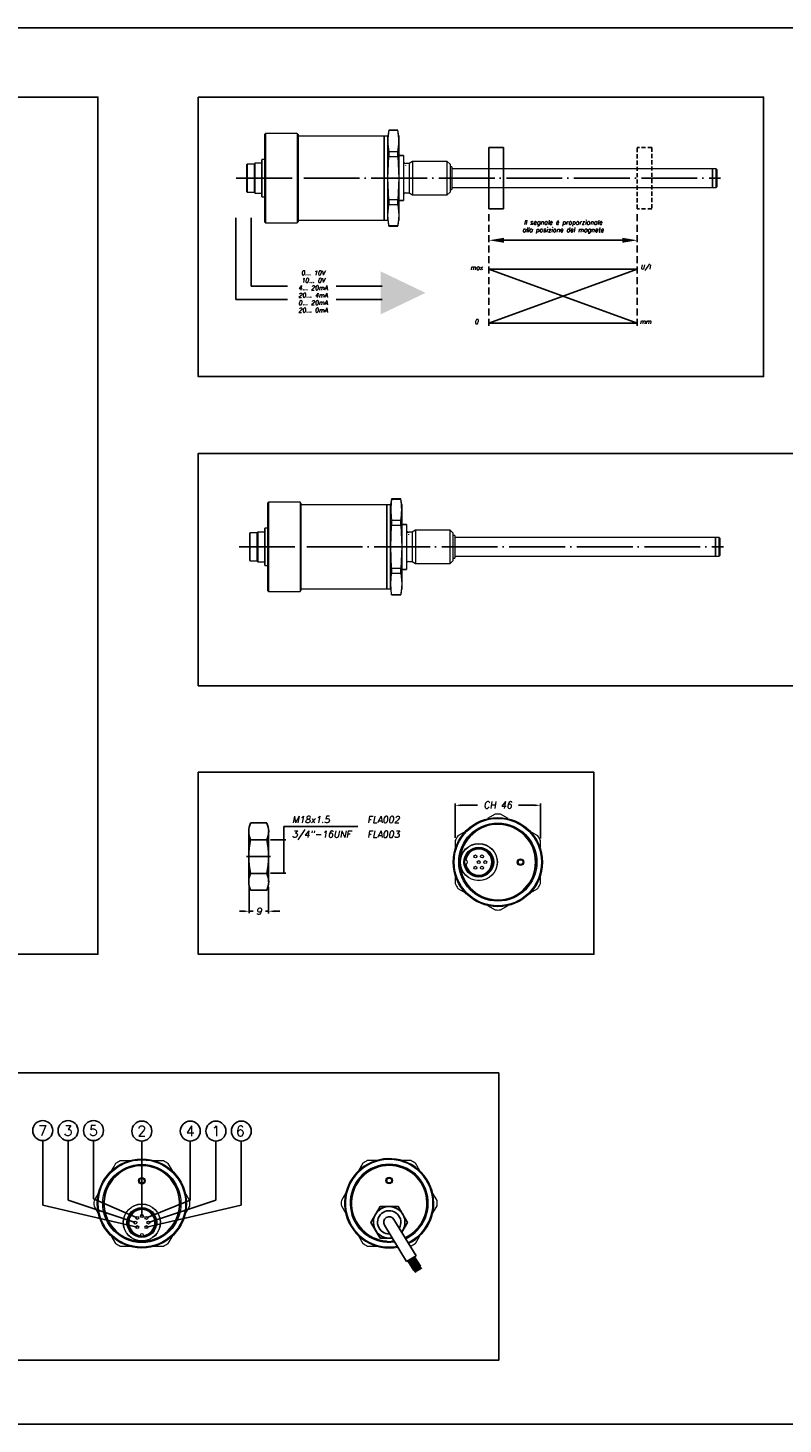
# Model space of a CAD drawing. Extents: x 756 to 1141, y 447 to 697.
# Tile 2 of 3: x 874 to 1009, y 447 to 697. Entities that reach past the tile are written whole.
import ezdxf
from ezdxf.enums import TextEntityAlignment as Align

# ---------------------------------------------------------------- set-up
doc = ezdxf.new("R2010")
doc.units = 0
doc.header["$LTSCALE"] = 10
doc.header["$MEASUREMENT"] = 0
for name, pattern in [('DOT2', [0.635, 0, -0.635]), ('HIDDEN', [0.375, 0.25, -0.125]), ('TP', [1.2, 1, -0.1, 0, -0.1])]:
    doc.linetypes.add(name, pattern=pattern)
doc.layers.get('0').update_dxf_attribs({"linetype": 'CONTINUOUS'})
doc.layers.add('QUOTE', color=7, linetype='CONTINUOUS')
doc.styles.add('DEM2', font='romans.shx', dxfattribs={"oblique": 10})

msp = doc.modelspace()

# ---------------------------------------------------------------- linework, layer by layer
at = {"color": 7, "linetype": 'Continuous', "lineweight": 15}
for p, q in [((916.27, 678.59, 0.5), (916.1, 678.42, 0.5)), ((916.1, 678.42, 0.5), (916.1, 666.43, 0.5)), ((921.93, 678.59, 0.5), (916.27, 678.59, 0.5)), ((916.27, 678.59, 0.5), (916.27, 666.34, 0.5)), ((922.1, 678.42, 0.5), (921.93, 678.59, 0.5)), ((921.93, 678.59, 0.5), (921.93, 666.34, 0.5)), ((922.1, 678.42, 0.5), (922.1, 666.43, 0.5)), ((937.5, 678.09, 0.5), (922.1, 678.09, 0.5)), ((938.17, 678.09, 0.5), (937.5, 678.09, 0.5)), ((937.5, 664.91, 0.5), (937.5, 678.09, 0.5)), ((937.5, 678.09, 0.5), (937.5, 677.08, 0.5)), ((938.34, 679.17, 0.5), (938.17, 678.17, 0.5)), ((938.17, 677.16, 0.5), (938.17, 678.17, 0.5)), ((939.99, 679.17, 0.5), (938.34, 679.17, 0.5)), ((938.34, 679.17, 0.5), (938.34, 679.16, 0.5)), ((938.34, 679.16, 0.5), (939.99, 679.16, 0.5)), ((940.17, 678.17, 0.5), (939.99, 679.17, 0.5)), ((939.99, 679.16, 0.5), (939.99, 679.17, 0.5)), ((940.17, 678.17, 0.5), (940.17, 677.16, 0.5)), ((937.5, 677.08, 0.5), (937.5, 663.09, 0.5)), ((938.17, 663.01, 0.5), (938.17, 677.16, 0.5)), ((938.34, 675.3, 0.5), (938.34, 674.45, 0.5)), ((939.99, 675.3, 0.5), (938.34, 675.3, 0.5)), ((939.99, 674.45, 0.5), (939.99, 675.3, 0.5)), ((940.17, 677.16, 0.5), (940.17, 663.01, 0.5)), ((912.97, 673.09, 0.5), (912.93, 673.06, 0.5)), ((912.93, 670.59, 0.5), (912.93, 673.06, 0.5)), ((914.27, 673.09, 0.5), (912.97, 673.09, 0.5)), ((912.97, 673.09, 0.5), (912.97, 670.59, 0.5)), ((914.35, 673.26, 0.5), (914.27, 673.17, 0.5)), ((914.27, 670.59, 0.5), (914.27, 673.17, 0.5)), ((915.6, 673.26, 0.5), (914.35, 673.26, 0.5)), ((914.35, 673.26, 0.5), (914.35, 670.59, 0.5)), ((915.63, 673.92, 0.5), (915.6, 673.89, 0.5)), ((915.6, 670.59, 0.5), (915.6, 673.89, 0.5)), ((916.1, 673.92, 0.5), (915.63, 673.92, 0.5)), ((915.63, 673.92, 0.5), (915.63, 670.59, 0.5)), ((938.34, 674.45, 0.5), (939.99, 674.45, 0.5)), ((941, 674.62), (941, 674.26)), ((941, 674.26), (941, 666.56)), ((942, 673.23), (941.33, 673.23)), ((942.62, 673.59), (942, 673.23)), ((942, 673.23), (942, 672.88)), ((942, 672.88), (942, 667.95)), ((948.83, 673.59), (942.62, 673.59)), ((942.62, 673.59), (942.62, 673.19)), ((942.62, 673.19), (942.62, 667.59)), ((949.33, 673.09), (948.83, 673.59)), ((948.83, 673.19), (948.83, 673.59)), ((948.83, 667.59), (948.83, 673.19)), ((949.33, 673.09), (949.33, 672.75)), ((949.33, 672.75), (949.33, 668.09)), ((912.93, 668.12, 0.5), (912.93, 670.59, 0.5)), ((912.97, 670.59, 0.5), (912.97, 668.09, 0.5)), ((914.27, 668.01, 0.5), (914.27, 670.59, 0.5)), ((914.35, 670.59, 0.5), (914.35, 667.92, 0.5)), ((915.6, 667.29, 0.5), (915.6, 670.59, 0.5)), ((915.63, 670.59, 0.5), (915.63, 667.26, 0.5)), ((949.67, 672.62), (949.33, 672.62)), ((949.67, 672.62), (949.67, 672.35)), ((949.67, 672.35), (949.67, 668.56)), ((996.35, 672.26), (949.67, 672.26)), ((997.01, 672.26), (996.35, 672.26)), ((996.35, 670.35), (996.35, 672.26)), ((996.35, 672.26), (996.35, 671.9)), ((996.35, 671.9), (996.35, 668.92)), ((996.35, 668.92), (996.35, 670.35)), ((997.18, 672.09), (997.01, 672.26)), ((997.01, 670.35), (997.01, 672.26)), ((997.01, 668.92), (997.01, 670.35)), ((997.18, 670.38), (997.18, 672.09)), ((997.18, 669.09), (997.18, 670.38)), ((912.93, 668.12, 0.5), (912.97, 668.09, 0.5)), ((912.97, 668.09, 0.5), (914.27, 668.09, 0.5)), ((914.27, 668.01, 0.5), (914.35, 667.92, 0.5)), ((914.35, 667.92, 0.5), (915.6, 667.92, 0.5)), ((941.33, 667.95), (942, 667.95)), ((942, 667.95), (942.62, 667.59)), ((948.83, 667.59), (949.33, 668.09)), ((949.33, 668.56), (949.67, 668.56)), ((949.67, 668.92), (996.35, 668.92)), ((996.35, 668.92), (997.01, 668.92)), ((997.01, 668.92), (997.18, 669.09)), ((915.6, 667.29, 0.5), (915.63, 667.26, 0.5)), ((915.63, 667.26, 0.5), (916.1, 667.26, 0.5)), ((916.1, 666.43, 0.5), (916.1, 662.76, 0.5)), ((916.27, 666.34, 0.5), (916.27, 662.59, 0.5)), ((921.93, 666.34, 0.5), (921.93, 662.59, 0.5)), ((922.1, 666.43, 0.5), (922.1, 662.76, 0.5)), ((938.34, 666.73, 0.5), (938.34, 665.88, 0.5)), ((939.99, 666.73, 0.5), (938.34, 666.73, 0.5)), ((938.34, 665.88, 0.5), (939.99, 665.88, 0.5)), ((939.99, 665.88, 0.5), (939.99, 666.73, 0.5)), ((942.62, 667.59), (948.83, 667.59)), ((916.1, 662.76, 0.5), (916.27, 662.59, 0.5)), ((921.93, 662.59, 0.5), (922.1, 662.76, 0.5)), ((922.1, 663.09, 0.5), (937.5, 663.09, 0.5)), ((937.5, 663.09, 0.5), (937.5, 664.91, 0.5)), ((937.5, 663.09, 0.5), (938.17, 663.09, 0.5)), ((938.17, 663.01, 0.5), (938.34, 662.01, 0.5)), ((939.99, 662.01, 0.5), (940.17, 663.01, 0.5)), ((916.27, 662.59, 0.5), (921.93, 662.59, 0.5)), ((938.34, 662.02, 0.5), (938.34, 662.01, 0.5)), ((939.99, 662.02, 0.5), (938.34, 662.02, 0.5)), ((938.34, 662.01, 0.5), (939.99, 662.01, 0.5)), ((939.99, 662.01, 0.5), (939.99, 662.02, 0.5)), ((938.87, 613.12), (938.69, 612.12)), ((940.52, 613.12), (938.87, 613.12)), ((938.87, 613.12), (938.87, 613.11)), ((938.87, 613.11), (940.52, 613.11)), ((940.69, 612.12), (940.52, 613.12)), ((940.52, 613.11), (940.52, 613.12)), ((916.79, 612.54), (916.63, 612.37)), ((916.63, 612.37), (916.63, 600.38)), ((922.46, 612.54), (916.79, 612.54)), ((916.79, 612.54), (916.79, 600.29)), ((922.63, 612.37), (922.46, 612.54)), ((922.46, 612.54), (922.46, 600.29)), ((922.63, 612.37), (922.63, 600.38)), ((938.03, 612.04), (922.63, 612.04)), ((938.69, 612.04), (938.03, 612.04)), ((938.03, 598.86), (938.03, 612.04)), ((938.03, 612.04), (938.03, 611.03)), ((938.03, 611.03), (938.03, 597.04)), ((938.69, 611.1), (938.69, 612.12)), ((938.69, 596.95), (938.69, 611.1)), ((940.69, 612.12), (940.69, 611.1)), ((940.69, 611.1), (940.69, 596.95)), ((916.16, 607.87), (916.13, 607.84)), ((916.13, 604.54), (916.13, 607.84)), ((916.63, 607.87), (916.16, 607.87)), ((916.16, 607.87), (916.16, 604.54)), ((938.87, 609.25), (938.87, 608.4)), ((940.52, 609.25), (938.87, 609.25)), ((938.87, 608.4), (940.52, 608.4)), ((940.52, 608.4), (940.52, 609.25)), ((941.53, 608.57), (941.53, 608.2)), ((941.53, 608.2), (941.53, 600.5)), ((913.49, 607.04), (913.46, 607)), ((913.46, 604.54), (913.46, 607)), ((914.79, 607.04), (913.49, 607.04)), ((913.49, 607.04), (913.49, 604.54)), ((914.88, 607.2), (914.79, 607.12)), ((914.79, 604.54), (914.79, 607.12)), ((916.13, 607.2), (914.88, 607.2)), ((914.88, 607.2), (914.88, 604.54)), ((942.53, 607.18), (941.86, 607.18)), ((943.15, 607.54), (942.53, 607.18)), ((942.53, 607.18), (942.53, 606.82)), ((942.53, 606.82), (942.53, 601.9)), ((949.36, 607.54), (943.15, 607.54)), ((943.15, 607.54), (943.15, 607.14)), ((943.15, 607.14), (943.15, 601.54)), ((949.86, 607.04), (949.36, 607.54)), ((949.36, 607.14), (949.36, 607.54)), ((949.36, 601.54), (949.36, 607.14)), ((949.86, 607.04), (949.86, 606.7)), ((949.86, 606.7), (949.86, 602.04)), ((950.19, 606.57), (949.86, 606.57)), ((950.19, 606.57), (950.19, 606.3)), ((950.19, 606.3), (950.19, 602.5)), ((996.87, 606.2), (950.19, 606.2)), ((997.54, 606.2), (996.87, 606.2)), ((996.87, 604.3), (996.87, 606.2)), ((996.87, 606.2), (996.87, 605.85)), ((996.87, 605.85), (996.87, 602.87)), ((997.71, 606.04), (997.54, 606.2)), ((997.54, 604.3), (997.54, 606.2)), ((997.71, 604.32), (997.71, 606.04)), ((913.46, 602.07), (913.46, 604.54)), ((913.49, 604.54), (913.49, 602.04)), ((914.79, 601.95), (914.79, 604.54)), ((914.88, 604.54), (914.88, 601.87)), ((916.13, 601.24), (916.13, 604.54)), ((916.16, 604.54), (916.16, 601.2)), ((950.19, 602.87), (996.87, 602.87)), ((996.87, 602.87), (996.87, 604.3)), ((996.87, 602.87), (997.54, 602.87)), ((997.54, 602.87), (997.54, 604.3)), ((997.54, 602.87), (997.71, 603.04)), ((997.71, 603.04), (997.71, 604.32)), ((913.46, 602.07), (913.49, 602.04)), ((913.49, 602.04), (914.79, 602.04)), ((914.79, 601.95), (914.88, 601.87)), ((914.88, 601.87), (916.13, 601.87)), ((916.13, 601.24), (916.16, 601.2)), ((916.16, 601.2), (916.63, 601.2)), ((916.63, 600.38), (916.63, 596.7)), ((916.79, 600.29), (916.79, 596.54)), ((922.46, 600.29), (922.46, 596.54)), ((922.63, 600.38), (922.63, 596.7)), ((938.87, 600.68), (938.87, 599.83)), ((940.52, 600.68), (938.87, 600.68)), ((940.52, 599.83), (940.52, 600.68)), ((941.86, 601.9), (942.53, 601.9)), ((942.53, 601.9), (943.15, 601.54)), ((943.15, 601.54), (949.36, 601.54)), ((949.36, 601.54), (949.86, 602.04)), ((949.86, 602.5), (950.19, 602.5)), ((938.03, 597.04), (938.03, 598.86)), ((938.87, 599.83), (940.52, 599.83)), ((916.63, 596.7), (916.79, 596.54)), ((916.79, 596.54), (922.46, 596.54)), ((922.46, 596.54), (922.63, 596.7)), ((922.63, 597.04), (938.03, 597.04)), ((938.03, 597.04), (938.69, 597.04)), ((938.69, 596.95), (938.87, 595.95)), ((938.87, 595.97), (938.87, 595.95)), ((940.52, 595.97), (938.87, 595.97)), ((938.87, 595.95), (940.52, 595.95)), ((940.52, 595.95), (940.69, 596.95)), ((940.52, 595.95), (940.52, 595.97)), ((957.4, 556.64), (956.04, 555.86)), ((959.75, 555.86), (958.38, 556.64)), ((952.08, 553.57), (950.72, 552.78)), ((965.07, 552.78), (963.71, 553.57)), ((950.23, 551.93), (950.23, 550.36)), ((965.56, 550.36), (965.56, 551.93)), ((951.16, 548.57), (951.08, 548.57)), ((951.16, 548.57), (951.18, 548.57)), ((950.23, 545.79), (950.23, 544.21)), ((951.08, 547.57), (951.16, 547.57)), ((951.16, 547.57), (951.18, 547.57)), ((965.56, 544.21), (965.56, 545.79)), ((950.72, 543.36), (952.08, 542.58)), ((963.71, 542.58), (965.07, 543.36)), ((956.04, 540.29), (957.4, 539.5)), ((958.38, 539.5), (959.75, 540.29)), ((891.98, 494.59), (890.26, 494.59)), ((897.98, 494.59), (896.34, 494.59)), ((899.65, 492.68), (898.83, 494.1)), ((933.72, 494.13), (932.93, 492.77)), ((936.14, 494.63), (934.57, 494.63)), ((942.29, 494.63), (940.71, 494.63)), ((943.92, 492.77), (943.14, 494.13)), ((886.44, 488.96), (885.55, 487.41)), ((902.69, 487.41), (901.8, 488.94)), ((930.64, 488.81), (929.86, 487.45)), ((947, 487.45), (946.21, 488.81)), ((885.55, 486.43), (886.43, 484.9)), ((929.86, 486.47), (930.64, 485.1)), ((946.21, 485.1), (947, 486.47)), ((888.59, 481.16), (889.41, 479.75)), ((893.62, 480.19), (893.62, 480.21)), ((893.62, 480.19), (893.62, 480.11)), ((894.62, 480.19), (894.62, 480.21)), ((894.62, 480.11), (894.62, 480.19)), ((898.83, 479.75), (899.71, 481.27)), ((932.93, 481.15), (933.72, 479.78)), ((937.93, 480.23), (937.93, 480.25)), ((937.93, 480.23), (937.93, 480.14)), ((938.93, 480.23), (938.93, 480.25)), ((938.93, 480.14), (938.93, 480.23)), ((943.14, 479.78), (943.92, 481.15)), ((890.26, 479.26), (891.9, 479.26)), ((896.26, 479.26), (897.98, 479.26)), ((934.57, 479.29), (936.14, 479.29)), ((942.18, 479.29), (942.29, 479.29))]:
    msp.add_line(p, q, dxfattribs=at)
at = {"color": 7, "linetype": 'DOT2', "lineweight": 0}
for p, q in [((941.33, 673.23), (941.33, 672.88)), ((941.33, 672.88), (941.33, 667.95)), ((941.86, 607.18), (941.86, 606.82)), ((941.86, 606.82), (941.86, 601.9))]:
    msp.add_line(p, q, dxfattribs=at)
at = {"color": 7, "linetype": 'Continuous', "lineweight": 15, "elevation": 0.5, "flags": 128}
for points in [[(938.34, 666.73), (938.18, 670.58), (938.34, 674.45)], [(939.99, 674.45), (940.15, 670.6), (939.99, 666.73)], [(938.34, 662.02), (938.18, 663.94), (938.34, 665.88)], [(939.99, 665.88), (940.15, 663.96), (939.99, 662.02)]]:
    msp.add_lwpolyline(points, dxfattribs=at)
at = {"color": 7, "linetype": 'Continuous', "lineweight": 15, "flags": 128}
for points in [[(938.87, 600.68), (938.71, 604.52), (938.87, 608.4)], [(940.52, 608.4), (940.68, 604.55), (940.52, 600.68)], [(938.87, 595.97), (938.71, 597.89), (938.87, 599.83)], [(940.52, 599.83), (940.68, 597.9), (940.52, 595.97)], [(889.41, 494.1), (889.14, 493.63), (888.53, 492.58)], [(901.79, 484.88), (902.42, 485.96), (902.69, 486.43)]]:
    msp.add_lwpolyline(points, dxfattribs=at)
at = {"color": 7, "linetype": 'Continuous', "lineweight": 15}
for centre, radius in [((957.89, 548.07), 8), ((957.89, 548.07), 7.83), ((957.89, 548.07), 7), ((954.48, 548.07), 3.33), ((954.48, 548.07), 3.3), ((954.48, 548.07), 2.67), ((954.48, 548.07), 2.58), ((954.48, 548.07), 2.5), ((954.48, 548.07), 2.47), ((953.89, 549.08), 0.267), ((953.89, 549.08), 0.267), ((953.89, 549.08), 0.267), ((954.48, 548.07), 0.267), ((954.48, 548.07), 0.267), ((954.48, 548.07), 0.267), ((955.06, 549.08), 0.267), ((955.06, 549.08), 0.267), ((955.06, 549.08), 0.267), ((955.64, 548.07), 0.267), ((955.64, 548.07), 0.267), ((955.64, 548.07), 0.267), ((961.96, 548.07), 0.6), ((961.96, 548.07), 0.583), ((961.96, 548.07), 0.417), ((953.89, 547.06), 0.267), ((953.89, 547.06), 0.267), ((953.89, 547.06), 0.267), ((955.06, 547.06), 0.267), ((955.06, 547.06), 0.267), ((955.06, 547.06), 0.267), ((894.12, 486.92), 8), ((894.12, 486.92), 7.83), ((894.12, 486.92), 7), ((894.12, 490.99), 0.6), ((894.12, 490.99), 0.583), ((894.12, 490.99), 0.417), ((938.43, 491.03), 0.6), ((938.43, 491.03), 0.583), ((938.43, 491.03), 0.417), ((894.12, 483.51), 3.33), ((894.12, 483.51), 3.3), ((894.12, 483.51), 2.67), ((894.12, 483.51), 2.58), ((894.12, 483.51), 2.5), ((894.12, 483.51), 2.47), ((892.95, 483.51), 0.267), ((893.29, 484.33), 0.267), ((893.29, 482.68), 0.267), ((894.12, 484.67), 0.267), ((894.94, 484.33), 0.267), ((894.94, 482.68), 0.267), ((895.29, 483.51), 0.267)]:
    msp.add_circle(centre, radius, dxfattribs=at)
at = {"color": 7, "linetype": 'DOT2', "lineweight": 0}
for centre in [(961.96, 548.07), (894.12, 490.99), (938.43, 491.03)]:
    msp.add_circle(centre, 0.517, dxfattribs=at)
at = {"color": 7, "linetype": 'Continuous', "lineweight": 15}
for centre, radius, start, end in [((950.06, 677.23, 0.5), 11.87, 170.6457, 189.3543), ((928.28, 677.23, 0.5), 11.87, 350.6455, 9.3545), ((941.33, 673.56), 0.333, 180, 270), ((941.33, 667.61), 0.333, 90, 180), ((950.59, 611.18), 11.87, 170.6457, 189.3543), ((928.8, 611.18), 11.87, 350.6455, 9.3545), ((941.86, 607.51), 0.333, 180, 270), ((941.86, 601.56), 0.333, 90, 180), ((957.89, 548.07), 8.58, 86.7214, 93.2786), ((957.89, 548.07), 8.58, 146.7214, 153.2786), ((957.89, 548.07), 6.83, 184.1961, 175.8039), ((957.89, 548.07), 6.75, 184.248, 175.752), ((957.89, 548.07), 8.58, 26.7214, 33.2786), ((954.48, 548.07), 2.33, 188.1921, 171.8079), ((957.89, 548.07), 6.83, 175.8039, 184.1961), ((952.14, 548.07), 0.333, 274.096, 85.904), ((957.89, 548.07), 8.58, 206.7214, 213.2786), ((957.89, 548.07), 8.58, 326.7214, 333.2786), ((957.89, 548.07), 8.58, 266.7214, 273.2786), ((894.12, 486.92), 6.83, 274.1961, 265.8039), ((894.12, 486.92), 6.75, 274.248, 265.752), ((894.12, 486.92), 8.58, 116.7214, 123.2786), ((894.12, 486.92), 8.58, 56.7214, 63.2786), ((938.43, 486.96), 8, 295.7317, 280.995), ((938.43, 486.96), 7.83, 295.6132, 280.5436), ((938.43, 486.96), 7, 294.9352, 277.9371), ((938.43, 486.96), 6.83, 294.7797, 265.8039), ((938.43, 486.96), 6.75, 294.699, 265.752), ((938.43, 486.96), 8.58, 116.7214, 123.2786), ((938.43, 486.96), 8.58, 56.7214, 63.2786), ((894.12, 486.92), 8.58, 176.7214, 183.2786), ((894.12, 483.51), 2.33, 278.1921, 261.8079), ((894.12, 486.92), 8.58, 356.7214, 3.2786), ((938.43, 486.96), 8.58, 176.7214, 183.2786), ((938.43, 486.96), 8.58, 356.7214, 3.2786), ((894.12, 481.17), 0.333, 4.096, 175.904), ((938.43, 486.96), 6.75, 274.248, 277.0178), ((938.43, 486.96), 6.83, 274.1961, 277.3324), ((894.12, 486.92), 8.58, 236.7214, 243.2786), ((894.12, 486.92), 6.83, 265.8039, 274.1961), ((894.12, 486.92), 8.58, 296.7214, 303.2786), ((938.43, 486.96), 8.58, 236.7214, 243.2786), ((938.43, 486.96), 6.83, 265.8039, 274.1961), ((938.43, 486.96), 8.58, 296.7214, 303.2786)]:
    msp.add_arc(centre, radius, start, end, dxfattribs=at)
at = {"layer": 'QUOTE'}
for p, q in [((956.3, 676.06), (958.93, 676.06)), ((956.3, 665.12), (956.3, 676.06)), ((958.93, 676.06), (958.93, 665.12)), ((941, 674.62), (940.17, 674.62, 0.5)), ((941, 666.56), (940.17, 666.56, 0.5)), ((910.97, 663.48, 0.5), (910.97, 648.85, 0.5)), ((913.69, 663.48, 0.5), (913.69, 651.23, 0.5)), ((958.93, 665.12), (956.3, 665.12)), ((959, 659.46), (980.17, 659.46)), ((956.3, 654.31), (982.87, 654.31)), ((956.3, 644.64), (982.87, 654.31)), ((956.3, 654.31), (982.87, 644.64)), ((913.69, 651.23, 0.5), (920.21, 651.23, 0.5)), ((928.93, 651.23, 0.5), (937.18, 651.23, 0.5)), ((910.97, 648.85, 0.5), (920.21, 648.85, 0.5)), ((928.93, 648.85, 0.5), (937.18, 648.85, 0.5)), ((956.3, 644.64), (982.87, 644.64)), ((941.53, 608.57), (940.69, 608.57)), ((941.53, 600.5), (940.69, 600.5)), ((913.29, 553.57), (913.29, 544.55)), ((916.51, 555.08), (913.61, 555.08)), ((916.83, 553.57), (916.83, 544.55)), ((919.56, 554.44), (932.83, 554.44)), ((919.56, 552.04), (919.56, 554.44)), ((916.51, 552.07), (913.61, 552.07)), ((917.19, 552.04), (919.91, 552.04)), ((912.85, 549.06), (917.19, 549.06)), ((916.51, 546.05), (913.61, 546.05)), ((917.19, 546.08), (919.91, 546.08)), ((913.32, 538.93), (913.32, 543.59)), ((916.51, 543.05), (913.61, 543.05)), ((916.83, 538.89), (916.83, 543.59)), ((912.32, 539.27), (911.59, 539.27)), ((913.32, 539.27), (914.09, 539.27)), ((916.3, 539.27), (916.83, 539.27)), ((917.83, 539.27), (918.83, 539.27)), ((876.36, 498.19), (876.36, 486.63)), ((880.9, 498.19), (880.9, 487.49)), ((885.45, 498.19), (885.45, 487.78)), ((894.12, 498.1), (894.12, 484.67)), ((902.8, 498.1), (902.8, 487.51)), ((907.39, 498.1), (907.39, 487.51)), ((911.94, 498.1), (911.94, 486.64)), ((885.45, 487.78), (893.29, 484.33)), ((876.36, 486.63), (893.29, 482.68)), ((880.9, 487.49), (892.95, 483.51)), ((902.8, 487.51), (894.94, 484.33)), ((911.94, 486.64), (894.94, 482.68)), ((907.39, 487.51), (895.29, 483.51)), ((941.54, 476.5), (937.57, 483.02)), ((943.25, 477.54), (939.28, 484.06)), ((941.54, 476.5), (943.25, 477.54)), ((942.83, 474.94), (941.79, 476.65)), ((943, 475.05), (941.96, 476.76)), ((943.17, 475.15), (942.14, 476.86)), ((943.34, 475.26), (942.31, 476.96)), ((943.52, 475.36), (942.48, 477.07)), ((943.69, 475.46), (942.65, 477.17)), ((943.86, 475.57), (942.82, 477.28)), ((942.83, 474.94), (944.03, 475.67)), ((944.03, 475.67), (942.99, 477.38)), ((943.52, 474.78), (943.26, 475.2)), ((943.69, 474.88), (943.43, 475.31)), ((943.86, 474.98), (943.6, 475.41)), ((944.03, 475.09), (943.77, 475.52)), ((944.2, 475.19), (943.94, 475.62)), ((943.18, 474.57), (942.92, 475)), ((943.35, 474.67), (943.09, 475.1))]:
    msp.add_line(p, q, dxfattribs=at)
at = {"layer": 'QUOTE', "linetype": 'HIDDEN', "ltscale": 0.3}
for p, q in [((982.87, 665.12), (982.87, 676.06)), ((985.5, 676.06), (982.87, 676.06)), ((985.5, 676.06), (985.5, 665.12)), ((985.5, 665.12), (982.87, 665.12))]:
    msp.add_line(p, q, dxfattribs=at)
at = {"layer": 'QUOTE', "linetype": 'TP'}
for p, q in [((911.03, 670.59, 0.5), (997.77, 670.59, 0.5)), ((911.55, 604.54), (998.3, 604.54))]:
    msp.add_line(p, q, dxfattribs=at)
at = {"layer": 'QUOTE', "linetype": 'HIDDEN', "ltscale": 0.5}
for p, q in [((956.3, 664.12), (956.3, 643.57)), ((982.87, 664.12), (982.87, 643.57))]:
    msp.add_line(p, q, dxfattribs=at)
at = {"layer": 'QUOTE', "linetype": 'Continuous'}
for p, q in [((950.23, 552.39), (950.23, 558.55)), ((951.14, 558.25), (954.27, 558.25)), ((961.59, 558.25), (964.65, 558.25)), ((965.56, 552.29), (965.56, 558.55)), ((919.56, 546.08), (919.56, 552.04))]:
    msp.add_line(p, q, dxfattribs=at)
at = {"layer": 'QUOTE'}
for points in [[(755.76, 697.5), (1140.84, 697.5), (1140.84, 447.41), (755.76, 447.41)], [(768.9, 685.11), (886.25, 685.11), (886.25, 531.56), (768.9, 531.56)], [(904.23, 685.11), (1005.51, 685.11), (1005.51, 635.05), (904.23, 635.05)], [(904.23, 579.66), (1122.55, 579.66), (1122.55, 621.28), (904.23, 621.28)], [(904.23, 564.18), (975.12, 564.18), (975.12, 531.56), (904.23, 531.56)], [(816.15, 510.32), (958.05, 510.32), (958.05, 458.85), (816.15, 458.85)]]:
    msp.add_lwpolyline(points, close=True, dxfattribs=at)
msp.add_lwpolyline([(940.67, 481.77), (941.7, 483.54), (940.06, 486.38), (936.79, 486.38), (935.15, 483.54), (936.79, 480.71), (938.98, 480.71)], dxfattribs=at)
for centre in [(876.36, 499.98), (880.9, 499.98), (885.45, 499.98), (894.12, 499.89), (902.8, 499.89), (907.39, 499.89), (911.94, 499.89)]:
    msp.add_circle(centre, 1.79, dxfattribs=at)
for centre, radius, start, end in [((916.91, 553.57), 3.63, 155.5017, 204.4983), ((913.21, 553.57), 3.63, 335.5017, 24.4983), ((927.3, 549.06), 14.02, 167.6093, 192.3907), ((902.81, 549.06), 14.02, 347.6093, 12.3907), ((916.91, 544.55), 3.63, 155.5017, 204.4983), ((913.21, 544.55), 3.63, 335.5017, 24.4983), ((938.43, 483.54), 2.83, 321.9534, 280.6187), ((938.43, 483.54), 2.09, 329.9288, 272.6433), ((938.43, 483.54), 1, 31.286, 211.286)]:
    msp.add_arc(centre, radius, start, end, dxfattribs=at)
for points in [[(959, 659.91), (959, 659.01), (956.3, 659.46)], [(980.17, 659.91), (980.17, 659.01), (982.87, 659.46)], [(936.92, 653.88, 0.5), (936.92, 646.2, 0.5), (944.94, 650.04, 0.5)], [(912.32, 539.44), (912.32, 539.1), (913.32, 539.27)], [(917.83, 539.44), (917.83, 539.1), (916.83, 539.27)]]:
    msp.add_solid(points, dxfattribs=at)
at = {"layer": 'QUOTE', "linetype": 'Continuous'}
for points in [[(951.23, 558.41), (951.23, 558.08), (950.23, 558.25)], [(964.56, 558.41), (964.56, 558.08), (965.56, 558.25)], [(919.39, 551.04), (919.73, 551.04), (919.56, 552.04)], [(919.39, 547.08), (919.73, 547.08), (919.56, 546.08)]]:
    msp.add_solid(points, dxfattribs=at)

# ---------------------------------------------------------------- texts
at = {"layer": 'QUOTE', "style": 'DEM2', "oblique": 10}
for s, p in [('M18x1.5', (921.05, 555.68)), ('FLA002', (934.49, 555.68)), ('3/4"-16UNF', (921.02, 553.09)), ('FLA003', (934.49, 553.05))]:
    msp.add_text(s, height=1.2, dxfattribs=at).set_placement(p, align=Align.MIDDLE_LEFT)
at = {"layer": 'QUOTE', "style": 'DEM2'}
for s, p in [('7', (876.36, 499.98)), ('3', (880.9, 499.98)), ('5', (885.45, 499.98)), ('2', (894.12, 499.89)), ('4', (902.8, 499.89)), ('1', (907.39, 499.89)), ('6', (911.75, 499.89))]:
    msp.add_text(s, height=1.84, dxfattribs=at).set_placement(p, align=Align.MIDDLE)
at = {"layer": 'QUOTE', "attachment_point": 5, "style": 'DEM2'}
for s, insert, char_height in [('\\A1;Il segnale è proporzionale\\Palla posizione del magnete', (969.58, 661.86), 0.8), ('\\A1;0... 10V\\P10... 0V\\P4... 20mA\\P20... 4mA\\P0... 20mA\\P20... 0mA', (924.8, 650.28, 0.5), 0.8), ('\\A1;max', (954.08, 654.55), 0.8), ('\\A1;U/I', (984.35, 654.55), 0.8), ('\\A1;0', (954.08, 644.88), 0.8), ('\\A1;mm', (984.35, 644.88), 0.8), ('\\A1;CH 46', (957.89, 558.3), 1.2), ('\\A1;9', (915.1, 539.27), 1.2)]:
    msp.add_mtext(s, dxfattribs=dict(at, insert=insert, char_height=char_height))

doc.saveas('drawing.dxf')
